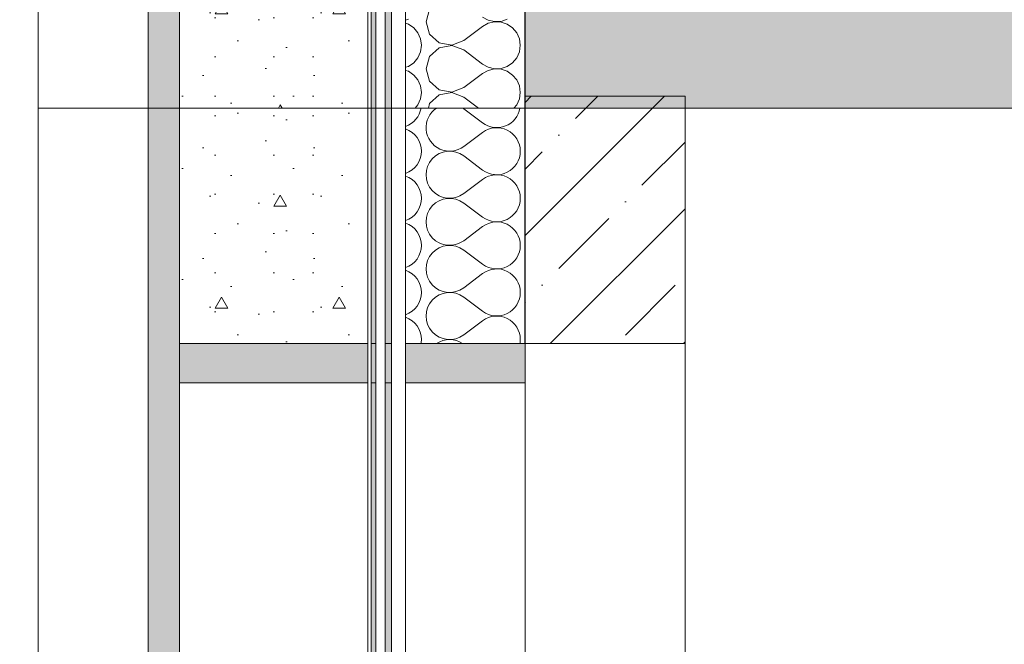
# Model space of a CAD drawing. Header units: millimetres. Extents: x -7244646 to -5701154, y 5723682 to 6071635.
# Tile 218 of 256: x -6402454 to -6401200, y 5799576 to 5800372. Entities that reach past the tile are written whole.
import ezdxf

# ---------------------------------------------------------------- set-up
doc = ezdxf.new("R2010")
doc.units = ezdxf.units.MM
doc.header["$MEASUREMENT"] = 0
doc.set_wipeout_variables(frame=1)
doc.linetypes.add('Wipeout_Contour', pattern=[1000, 0, -1000])
for name, color, linetype, lineweight in [('0_Ном._пера__1', 7, 'Continuous', 0), ('0_Ном._пера__2', 8, 'Continuous', 15), ('0_Ном._пера__21', 7, 'Continuous', 5), ('АР-Чертеж-Размеры.АР_Ном._пера__1', 7, 'Continuous', 0)]:
    doc.layers.add(name, color=color, linetype=linetype, lineweight=lineweight)
doc.layers.add('0_Ном._пера__166', color=7, linetype='Continuous', lineweight=5, true_color=0x97cbff)
doc.layers.add('АР-Чертеж-Размеры.АР', color=7, linetype='Continuous')
doc.styles.add('РЎР“Р•РќР•Р\xa0Р\x98Р\xa0_РЎРўР\x98Р›Р¬_2', font='arial.ttf')
doc.dimstyles.new('СГЕНЕРИР_СТИЛЬ__1', dxfattribs={"dimtxt": 500, "dimasz": 237.5, "dimexe": 0.18, "dimexo": 43263.067461, "dimgap": 0, "dimtad": 1, "dimlfac": 0.001, "dimzin": 0, "dimdsep": 46, "dimtxsty": 'РЎР“Р•РќР•Р\xa0Р\x98Р\xa0_РЎРўР\x98Р›Р¬_2', "dimblk": 'ARROWHEAD_6', "dimblk1": 'ARROWHEAD_6', "dimblk2": 'ARROWHEAD_6', "dimcen": 0.09, "dimclrd": 7, "dimclre": 7, "dimclrt": 7, "dimadec": 0, "dimazin": 0, "dimtfac": 1, "dimtdec": 4, "dimtmove": 2, "dimatfit": 3, "dimfxl": 1, "dimtolj": 1, "dimtzin": 0, "dimarcsym": 0})
doc.dimstyles.new('СГЕНЕРИР_СТИЛЬ__4', dxfattribs={"dimtxt": 270.000005, "dimasz": 237.5, "dimexe": 0.18, "dimexo": 300000, "dimgap": 0, "dimtad": 1, "dimlfac": 0.001, "dimzin": 0, "dimdsep": 46, "dimtxsty": 'РЎР“Р•РќР•Р\xa0Р\x98Р\xa0_РЎРўР\x98Р›Р¬_2', "dimblk": 'ARROWHEAD_6', "dimblk1": 'ARROWHEAD_6', "dimblk2": 'ARROWHEAD_6', "dimcen": 0.09, "dimclrd": 7, "dimclre": 7, "dimclrt": 7, "dimadec": 0, "dimazin": 0, "dimtfac": 1, "dimtdec": 4, "dimtmove": 0, "dimatfit": 3, "dimfxl": 1, "dimtolj": 1, "dimtzin": 0, "dimarcsym": 0})
doc.dimstyles.new('СГЕНЕРИР_СТИЛЬ__5', dxfattribs={"dimtxt": 500, "dimasz": 237.5, "dimexe": 0.18, "dimexo": 300000, "dimgap": 0, "dimtad": 1, "dimlfac": 0.001, "dimzin": 0, "dimdsep": 46, "dimtxsty": 'РЎР“Р•РќР•Р\xa0Р\x98Р\xa0_РЎРўР\x98Р›Р¬_2', "dimblk": 'ARROWHEAD_6', "dimblk1": 'ARROWHEAD_6', "dimblk2": 'ARROWHEAD_6', "dimcen": 0.09, "dimclrd": 7, "dimclre": 7, "dimclrt": 7, "dimadec": 0, "dimazin": 0, "dimtfac": 1, "dimtdec": 4, "dimtmove": 0, "dimatfit": 3, "dimfxl": 1, "dimtolj": 1, "dimtzin": 0, "dimarcsym": 0})
pattern_1 = [(45, (-7387333.12, 5739809.18), (-84.852814, 84.852814), []), (45, (-7387375.54, 5739851.61), (-84.852814, 84.852814), [90, -30, 0, -30])]

# ---------------------------------------------------------------- blocks, each defined once
blk = doc.blocks.new('*D52', base_point=(-7387333.1, 5739809.2))
at = {"layer": 'АР-Чертеж-Размеры.АР_Ном._пера__1', "color": 7, "linetype": 'Continuous', "lineweight": 0, "transparency": 16777216}
for p, q in [((-6411439.3, 5858499.2), (-6411439.3, 5858686.7)), ((-6411314.3, 5858374.2), (-6411564.3, 5858624.2)), ((-6388218.7, 5858499.2), (-6411673.7, 5858499.2)), ((-6411439.3, 5738589.2), (-6411439.3, 5858499.2)), ((-6411564.3, 5738714.2), (-6411314.3, 5738464.2)), ((-6411204.9, 5738589.2), (-6411673.7, 5738589.2)), ((-6411439.3, 5738401.7), (-6411439.3, 5738589.2))]:
    blk.add_line(p, q, dxfattribs=at)
at = {"layer": 'АР-Чертеж-Размеры.АР_Ном._пера__1', "color": 7, "lineweight": 0, "transparency": 16777216, "insert": (-6411889.3, 5853972.3), "char_height": 500, "attachment_point": 7, "rotation": 90, "style": 'РЎР“Р•РќР•Р\xa0Р\x98Р\xa0_РЎРўР\x98Р›Р¬_2'}
blk.add_mtext('\\A1;{\\pql;\\fArial|b0|i0|c204|p0;\\W1.000000;119,91}', dxfattribs=at)
blk = doc.blocks.new('ARROWHEAD_6')
at = {"color": 0, "linetype": 'Continuous', "lineweight": 0}
for p, q in [((-0.5, -0.5), (0.5, 0.5)), ((0, 0), (-1, 0))]:
    blk.add_line(p, q, dxfattribs=at)
blk = doc.blocks.new('*D111', base_point=(-7387333.1, 5739809.2))
at = {"layer": 'АР-Чертеж-Размеры.АР_Ном._пера__1', "color": 7, "linetype": 'Continuous', "lineweight": 0, "transparency": 16777216}
for p, q in [((-6403170.5, 5800084.2), (-6402920.5, 5799834.2)), ((-6402811.1, 5799959.2), (-6403279.9, 5799959.2)), ((-6403045.5, 5798009.2), (-6403045.5, 5799959.2)), ((-6403170.5, 5798134.2), (-6402920.5, 5797884.2)), ((-6402811.1, 5798009.2), (-6403279.9, 5798009.2))]:
    blk.add_line(p, q, dxfattribs=at)
at = {"layer": 'АР-Чертеж-Размеры.АР_Ном._пера__1', "color": 7, "lineweight": 0, "transparency": 16777216, "insert": (-6403099.5, 5798623.8), "char_height": 270, "attachment_point": 7, "rotation": 90, "style": 'РЎР“Р•РќР•Р\xa0Р\x98Р\xa0_РЎРўР\x98Р›Р¬_2'}
blk.add_mtext('\\A1;{\\pql;\\fArial|b0|i0|c204|p0;\\W1.000000;1,95}', dxfattribs=at)
blk = doc.blocks.new('*D112', base_point=(-7387333.1, 5739809.2))
at = {"layer": 'АР-Чертеж-Размеры.АР_Ном._пера__1', "color": 7, "linetype": 'Continuous', "lineweight": 0, "transparency": 16777216}
for p, q in [((-6403045.5, 5801159.2), (-6403045.5, 5803109.2)), ((-6403170.5, 5801284.2), (-6402920.5, 5801034.2)), ((-6402811.1, 5801159.2), (-6403279.9, 5801159.2)), ((-6403045.5, 5799959.2), (-6403045.5, 5801159.2)), ((-6403170.5, 5800084.2), (-6402920.5, 5799834.2)), ((-6402811.1, 5799959.2), (-6403279.9, 5799959.2))]:
    blk.add_line(p, q, dxfattribs=at)
at = {"layer": 'АР-Чертеж-Размеры.АР_Ном._пера__1', "color": 7, "lineweight": 0, "transparency": 16777216, "insert": (-6403099.5, 5800198.8), "char_height": 270, "attachment_point": 7, "rotation": 90, "style": 'РЎР“Р•РќР•Р\xa0Р\x98Р\xa0_РЎРўР\x98Р›Р¬_2'}
blk.add_mtext('\\A1;{\\pql;\\fArial|b0|i0|c204|p0;\\W1.000000;1,20}', dxfattribs=at)
blk = doc.blocks.new('*D146', base_point=(-7387333.1, 5739809.2))
at = {"layer": '0_Ном._пера__1', "color": 7, "linetype": 'Continuous', "lineweight": 0, "transparency": 16777216}
for p, q in [((-6410533.6, 5853209.2), (-6410533.6, 5853396.7)), ((-6410408.6, 5853084.2), (-6410658.6, 5853334.2)), ((-6410299.2, 5853209.2), (-6410767.9, 5853209.2)), ((-6410533.6, 5743109.2), (-6410533.6, 5853209.2)), ((-6410658.6, 5743234.2), (-6410408.6, 5742984.2)), ((-6410299.2, 5743109.2), (-6410767.9, 5743109.2)), ((-6410533.6, 5742921.7), (-6410533.6, 5743109.2))]:
    blk.add_line(p, q, dxfattribs=at)
at = {"layer": '0_Ном._пера__1', "color": 7, "lineweight": 0, "transparency": 16777216, "insert": (-6410633.6, 5797136), "char_height": 500, "attachment_point": 7, "rotation": 90, "style": 'РЎР“Р•РќР•Р\xa0Р\x98Р\xa0_РЎРўР\x98Р›Р¬_2'}
blk.add_mtext('\\A1;{\\pql;\\fArial|b0|i0|c204|p0;\\W1.000000;110,10}', dxfattribs=at)
blk = doc.blocks.new('*X334', base_point=(-7387333.1, 5739809.2))
at = {"layer": '0_Ном._пера__1', "color": 7, "linetype": 'Continuous', "lineweight": 0}
for p, q in [((-6401888.6, 5800258.2), (-6401864.6, 5800240.2)), ((-6401888.6, 5800210.2), (-6401864.6, 5800228.2)), ((-6401888.6, 5800198.2), (-6401864.6, 5800180.2)), ((-6401888.6, 5800150.2), (-6401864.6, 5800168.2)), ((-6401888.6, 5800138.2), (-6401864.6, 5800120.2)), ((-6401888.6, 5800090.2), (-6401864.6, 5800108.2)), ((-6401888.6, 5800078.2), (-6401864.6, 5800060.2)), ((-6401888.6, 5800030.2), (-6401864.6, 5800048.2)), ((-6401888.6, 5800018.2), (-6401864.6, 5800000.2)), ((-6401888.6, 5799970.2), (-6401864.6, 5799988.2))]:
    blk.add_line(p, q, dxfattribs=at)
for centre, start, end in [((-6401972.6, 5800264.2), 289.2776, 350.4059), ((-6401906.6, 5800234.2), 123.5573, 306.8699), ((-6401906.6, 5800234.2), 53.1301, 56.4427), ((-6401846.6, 5800264.2), 233.1301, 350.4059), ((-6401972.6, 5800204.2), 0, 70.7224), ((-6401846.6, 5800204.2), 0, 126.8699), ((-6401972.6, 5800204.2), 289.2776, 0), ((-6401906.6, 5800174.2), 53.1301, 306.8699), ((-6401846.6, 5800204.2), 233.1301, 0), ((-6401846.6, 5800144.2), 0, 126.8699), ((-6401972.6, 5800144.2), 0, 70.7224), ((-6401972.6, 5800144.2), 289.2776, 0), ((-6401906.6, 5800114.2), 53.1301, 306.8699), ((-6401846.6, 5800144.2), 233.1301, 0), ((-6401972.6, 5800084.2), 0, 70.7224), ((-6401846.6, 5800084.2), 0, 126.8699), ((-6401972.6, 5800084.2), 289.2776, 0), ((-6401906.6, 5800054.2), 53.1301, 306.8699), ((-6401846.6, 5800084.2), 233.1301, 0), ((-6401972.6, 5800024.2), 0, 70.7224), ((-6401846.6, 5800024.2), 0, 126.8699), ((-6401972.6, 5800024.2), 289.2776, 0), ((-6401906.6, 5799994.2), 53.1301, 306.8699), ((-6401846.6, 5800024.2), 233.1301, 0), ((-6401972.6, 5799964.2), 0, 70.7224), ((-6401846.6, 5799964.2), 0, 126.8699), ((-6401972.6, 5799964.2), 350.4072, 0), ((-6401906.6, 5799934.2), 56.4449, 123.5551), ((-6401846.6, 5799964.2), 350.4072, 0)]:
    blk.add_arc(centre, 30, start, end, dxfattribs=at)
blk = doc.blocks.new('Штриховка_95_3', base_point=(-7387333.1, 5739809.2))
at = {"color": 254, "linetype": 'Wipeout_Contour', "lineweight": 0, "ltscale": 34554402.06339952}
blk.add_wipeout([(-6401810.6, 5800259.2), (-6401962.7, 5800259.2), (-6401962.7, 5799959.2), (-6401810.6, 5799959.2)], dxfattribs=at)
at = {"layer": '0_Ном._пера__1', "color": 7, "linetype": 'Continuous', "lineweight": 0, "flags": 128}
blk.add_lwpolyline([(-6401810.6, 5800259.2), (-6401810.6, 5799959.2), (-6401962.7, 5799959.2), (-6401962.7, 5800259.2)], close=True, dxfattribs=at)
at = {"layer": '0_Ном._пера__1', "color": 7, "linetype": 'Continuous', "lineweight": 0}
blk.add_blockref('*X334', (-7387333.1, 5739809.2), dxfattribs=at)
blk = doc.blocks.new('*X344', base_point=(-7387333.1, 5739809.2))
at = {"layer": '0_Ном._пера__1', "color": 7, "linetype": 'Continuous', "lineweight": 0}
for p, q in [((-6401932.1, 5800385), (-6401936.6, 5800369.2)), ((-6401864.6, 5800375.2), (-6401857.3, 5800371.2)), ((-6401962.7, 5800371.2), (-6401959.2, 5800372.3)), ((-6401959.2, 5800366), (-6401962.7, 5800367.2)), ((-6401952.3, 5800361.3), (-6401959.2, 5800366)), ((-6401936.6, 5800369.2), (-6401932.1, 5800353.4)), ((-6401888.6, 5800345.2), (-6401864.6, 5800363.2)), ((-6401857.3, 5800367.2), (-6401864.6, 5800363.2)), ((-6401857.3, 5800371.2), (-6401849.3, 5800369.3)), ((-6401849.3, 5800369.1), (-6401857.3, 5800367.2)), ((-6401849.3, 5800369.3), (-6401841, 5800369.7)), ((-6401841, 5800368.7), (-6401849.3, 5800369.1)), ((-6401841, 5800369.7), (-6401833.2, 5800372.3)), ((-6401833.2, 5800366), (-6401841, 5800368.7)), ((-6401826.3, 5800361.3), (-6401833.2, 5800366)), ((-6401947.1, 5800355), (-6401952.3, 5800361.3)), ((-6401943.7, 5800347.4), (-6401947.1, 5800355)), ((-6401932.1, 5800353.4), (-6401920, 5800342.3)), ((-6401821.1, 5800355), (-6401826.3, 5800361.3)), ((-6401817.7, 5800347.4), (-6401821.1, 5800355)), ((-6401942.6, 5800339.2), (-6401943.7, 5800347.4)), ((-6401943.7, 5800331), (-6401942.6, 5800339.2)), ((-6401920, 5800342.3), (-6401903.9, 5800339.3)), ((-6401903.9, 5800339.1), (-6401920, 5800336)), ((-6401903.9, 5800339.3), (-6401888.6, 5800345.2)), ((-6401888.6, 5800333.2), (-6401903.9, 5800339.1)), ((-6401816.6, 5800339.2), (-6401817.7, 5800347.4)), ((-6401817.7, 5800331), (-6401816.6, 5800339.2)), ((-6401947.1, 5800323.4), (-6401943.7, 5800331)), ((-6401932.1, 5800325), (-6401936.6, 5800309.2)), ((-6401920, 5800336), (-6401932.1, 5800325)), ((-6401888.6, 5800333.2), (-6401864.6, 5800315.2)), ((-6401821.1, 5800323.4), (-6401817.7, 5800331)), ((-6401962.7, 5800311.2), (-6401959.2, 5800312.3)), ((-6401959.2, 5800312.3), (-6401952.3, 5800317)), ((-6401952.3, 5800317), (-6401947.1, 5800323.4)), ((-6401864.6, 5800315.2), (-6401857.3, 5800311.2)), ((-6401841, 5800309.7), (-6401833.2, 5800312.3)), ((-6401833.2, 5800312.3), (-6401826.3, 5800317)), ((-6401826.3, 5800317), (-6401821.1, 5800323.4)), ((-6401959.2, 5800306), (-6401962.7, 5800307.2)), ((-6401952.3, 5800301.3), (-6401959.2, 5800306)), ((-6401947.1, 5800295), (-6401952.3, 5800301.3)), ((-6401936.6, 5800309.2), (-6401932.1, 5800293.4)), ((-6401888.6, 5800285.2), (-6401864.6, 5800303.2)), ((-6401857.3, 5800307.2), (-6401864.6, 5800303.2)), ((-6401857.3, 5800311.2), (-6401849.3, 5800309.3)), ((-6401849.3, 5800309.1), (-6401857.3, 5800307.2)), ((-6401849.3, 5800309.3), (-6401841, 5800309.7)), ((-6401841, 5800308.7), (-6401849.3, 5800309.1)), ((-6401833.2, 5800306), (-6401841, 5800308.7)), ((-6401826.3, 5800301.3), (-6401833.2, 5800306)), ((-6401821.1, 5800295), (-6401826.3, 5800301.3)), ((-6401943.7, 5800287.4), (-6401947.1, 5800295)), ((-6401942.6, 5800279.2), (-6401943.7, 5800287.4)), ((-6401932.1, 5800293.4), (-6401920, 5800282.3)), ((-6401817.7, 5800287.4), (-6401821.1, 5800295)), ((-6401816.6, 5800279.2), (-6401817.7, 5800287.4)), ((-6401943.7, 5800271), (-6401942.6, 5800279.2)), ((-6401920, 5800276), (-6401932.1, 5800265)), ((-6401920, 5800282.3), (-6401903.9, 5800279.3)), ((-6401903.9, 5800279.1), (-6401920, 5800276)), ((-6401903.9, 5800279.3), (-6401888.6, 5800285.2)), ((-6401888.6, 5800273.2), (-6401903.9, 5800279.1)), ((-6401817.7, 5800271), (-6401816.6, 5800279.2)), ((-6401950.6, 5800259.2), (-6401947.1, 5800263.4)), ((-6401947.1, 5800263.4), (-6401943.7, 5800271)), ((-6401932.1, 5800265), (-6401933.7, 5800259.2)), ((-6401888.6, 5800273.2), (-6401869.9, 5800259.2)), ((-6401824.6, 5800259.2), (-6401821.1, 5800263.4)), ((-6401821.1, 5800263.4), (-6401817.7, 5800271))]:
    blk.add_line(p, q, dxfattribs=at)
blk = doc.blocks.new('Штриховка_100_3', base_point=(-7387333.1, 5739809.2))
at = {"color": 254, "linetype": 'Wipeout_Contour', "lineweight": 0, "ltscale": 34555986.67415197}
blk.add_wipeout([(-6401810.6, 5801139.2), (-6401962.7, 5801139.2), (-6401962.7, 5800259.2), (-6401810.6, 5800259.2)], dxfattribs=at)
at = {"layer": '0_Ном._пера__1', "color": 7, "linetype": 'Continuous', "lineweight": 0, "flags": 128}
blk.add_lwpolyline([(-6401810.6, 5801139.2), (-6401810.6, 5800259.2), (-6401962.7, 5800259.2), (-6401962.7, 5801139.2)], close=True, dxfattribs=at)
at = {"layer": '0_Ном._пера__1', "color": 7, "linetype": 'Continuous', "lineweight": 0}
blk.add_blockref('*X344', (-7387333.1, 5739809.2), dxfattribs=at)

msp = doc.modelspace()

# ---------------------------------------------------------------- hatches: boundary and pattern name
at = {"layer": '0_Ном._пера__1', "linetype": 'Continuous', "lineweight": 0, "true_color": 0x000000}
for points in [[(-6402000.673, 5797109.18), (-6402000.673, 5800259.18), (-6402006.673, 5800259.18), (-6402006.673, 5797109.18)], [(-6402010.673, 5799959.18), (-6402010.673, 5799909.18), (-6402250.673, 5799909.18), (-6402250.673, 5799959.18)], [(-6401810.577, 5799959.18), (-6401810.577, 5799909.18), (-6402010.673, 5799909.18), (-6402010.673, 5799959.18)]]:
    msp.add_hatch(color=18, dxfattribs=at).paths.add_polyline_path(points)

# ---------------------------------------------------------------- linework, layer by layer
at = {"layer": '0_Ном._пера__1', "color": 7, "linetype": 'Continuous', "lineweight": 0, "flags": 128}
for points in [[(-6402000.673, 5797109.18), (-6402000.673, 5800259.18), (-6402006.673, 5800259.18), (-6402006.673, 5797109.18)], [(-6402010.673, 5799959.18), (-6402010.673, 5799909.18), (-6402250.673, 5799909.18), (-6402250.673, 5799959.18)], [(-6401810.577, 5799959.18), (-6401810.577, 5799909.18), (-6402010.673, 5799909.18), (-6402010.673, 5799959.18)]]:
    msp.add_lwpolyline(points, close=True, dxfattribs=at)

# ---------------------------------------------------------------- dimensions: what is measured, and where the dimension line sits
at = {"color": 7, "linetype": 'Continuous', "lineweight": 0}
dim = msp.add_linear_dim(base=(-6410533.559, 5853209.181), p1=(-6406170.064, 5743109.18), p2=(-6401574.763, 5853209.181), angle=90, dimstyle='СГЕНЕРИР_СТИЛЬ__5', dxfattribs=at)
dim.commit()
dim.dimension.update_dxf_attribs({"geometry": '*D146', "text_midpoint": (-6410883.559, 5798163.771), "dimtype": 160, "text_rotation": 90})
at = {"layer": 'АР-Чертеж-Размеры.АР', "color": 7, "linetype": 'Continuous', "lineweight": 0}
for base, p1, p2, dimstyle, picture, middle in [((-6411439.299, 5858499.18), (-6410669.971, 5738589.18), (-6383892.346, 5858499.18), 'СГЕНЕРИР_СТИЛЬ__1', '*D52', (-6412139.299, 5855000.125)), ((-6403045.484, 5801159.18), (-6401606.707, 5799959.18), (-6401574.773, 5801159.18), 'СГЕНЕРИР_СТИЛЬ__4', '*D112', (-6403234.484, 5800548.375)), ((-6403045.484, 5799959.18), (-6401574.773, 5798009.18), (-6401606.707, 5799959.18), 'СГЕНЕРИР_СТИЛЬ__4', '*D111', (-6403234.484, 5798973.375))]:
    dim = msp.add_linear_dim(base=base, p1=p1, p2=p2, angle=90, dimstyle=dimstyle, dxfattribs=at)
    dim.commit()
    dim.dimension.update_dxf_attribs({"geometry": picture, "text_midpoint": middle, "dimtype": 160, "text_rotation": 90})

# ---------------------------------------------------------------- next in the draw order: wipeouts: each hides what was drawn before it
at = {"color": 254, "linetype": 'Wipeout_Contour', "lineweight": 0, "ltscale": 34550827.68952252}
msp.add_wipeout([(-6401962.673, 5797109.18), (-6401962.673, 5800259.18), (-6401980.673, 5800259.18), (-6401980.673, 5797109.18)], dxfattribs=at)

# ---------------------------------------------------------------- next in the draw order: hatches: boundary and pattern name
at = {"layer": '0_Ном._пера__1', "linetype": 'Continuous', "lineweight": 0, "true_color": 0x000000}
msp.add_hatch(color=18, dxfattribs=at).paths.add_polyline_path([(-6401980.673, 5797109.18), (-6401980.673, 5800259.18), (-6401988.673, 5800259.18), (-6401988.673, 5797109.18)])

# ---------------------------------------------------------------- next in the draw order: linework, layer by layer
at = {"layer": '0_Ном._пера__1', "color": 7, "linetype": 'Continuous', "lineweight": 0, "flags": 128}
for points in [[(-6401980.673, 5797109.18), (-6401980.673, 5800259.18), (-6401988.673, 5800259.18), (-6401988.673, 5797109.18)], [(-6401962.673, 5797109.18), (-6401962.673, 5800259.18), (-6401980.673, 5800259.18), (-6401980.673, 5797109.18)]]:
    msp.add_lwpolyline(points, close=True, dxfattribs=at)

# ---------------------------------------------------------------- next in the draw order: block references
at = {"layer": '0_Ном._пера__1', "color": 7, "linetype": 'Continuous', "lineweight": 0}
msp.add_blockref('Штриховка_95_3', (-7387333.115, 5739809.18), dxfattribs=at)

# ---------------------------------------------------------------- next in the draw order: wipeouts: each hides what was drawn before it
at = {"color": 254, "linetype": 'Wipeout_Contour', "lineweight": 0, "ltscale": 34550895.87681358}
msp.add_wipeout([(-6401988.673, 5797109.18), (-6401988.673, 5800259.18), (-6402000.673, 5800259.18), (-6402000.673, 5797109.18)], dxfattribs=at)

# ---------------------------------------------------------------- next in the draw order: linework, layer by layer
at = {"layer": '0_Ном._пера__1', "color": 7, "linetype": 'Continuous', "lineweight": 0, "flags": 128}
msp.add_lwpolyline([(-6401988.673, 5797109.18), (-6401988.673, 5800259.18), (-6402000.673, 5800259.18), (-6402000.673, 5797109.18)], close=True, dxfattribs=at)

# ---------------------------------------------------------------- next in the draw order: wipeouts: each hides what was drawn before it
at = {"color": 254, "linetype": 'Wipeout_Contour', "lineweight": 0, "ltscale": 34559287.61038338}
msp.add_wipeout([(-6401962.673, 5800259.18), (-6401962.673, 5803409.18), (-6401980.673, 5803409.18), (-6401980.673, 5800259.18)], dxfattribs=at)
at = {"color": 254, "linetype": 'Wipeout_Contour', "lineweight": 0, "ltscale": 34550893.60084505}
msp.add_wipeout([(-6401606.707, 5799959.18), (-6401606.707, 5798039.18), (-6401810.577, 5798039.18), (-6401810.577, 5799959.18)], dxfattribs=at)

# ---------------------------------------------------------------- next in the draw order: hatches: boundary and pattern name
at = {"layer": '0_Ном._пера__1', "linetype": 'Continuous', "lineweight": 0, "true_color": 0x000000}
msp.add_hatch(color=18, dxfattribs=at).paths.add_polyline_path([(-6401980.673, 5800259.18), (-6401980.673, 5803409.18), (-6401988.673, 5803409.18), (-6401988.673, 5800259.18)])

# ---------------------------------------------------------------- next in the draw order: linework, layer by layer
at = {"layer": '0_Ном._пера__1', "color": 7, "linetype": 'Continuous', "lineweight": 0, "flags": 128}
for points in [[(-6401980.673, 5800259.18), (-6401980.673, 5803409.18), (-6401988.673, 5803409.18), (-6401988.673, 5800259.18)], [(-6401962.673, 5800259.18), (-6401962.673, 5803409.18), (-6401980.673, 5803409.18), (-6401980.673, 5800259.18)], [(-6401606.707, 5799959.18), (-6401606.707, 5798039.18), (-6401810.577, 5798039.18), (-6401810.577, 5799959.18)]]:
    msp.add_lwpolyline(points, close=True, dxfattribs=at)

# ---------------------------------------------------------------- next in the draw order: wipeouts: each hides what was drawn before it
at = {"color": 254, "linetype": 'Wipeout_Contour', "lineweight": 0, "ltscale": 34550937.38217449}
msp.add_wipeout([(-6402006.673, 5797109.18), (-6402006.673, 5800259.18), (-6402010.673, 5800259.18), (-6402010.673, 5797109.18)], dxfattribs=at)

# ---------------------------------------------------------------- next in the draw order: linework, layer by layer
at = {"layer": '0_Ном._пера__1', "color": 7, "linetype": 'Continuous', "lineweight": 0, "flags": 128}
msp.add_lwpolyline([(-6402006.673, 5797109.18), (-6402006.673, 5800259.18), (-6402010.673, 5800259.18), (-6402010.673, 5797109.18)], close=True, dxfattribs=at)

# ---------------------------------------------------------------- next in the draw order: block references
at = {"layer": '0_Ном._пера__1', "color": 7, "linetype": 'Continuous', "lineweight": 0}
msp.add_blockref('Штриховка_100_3', (-7387333.115, 5739809.18), dxfattribs=at)

# ---------------------------------------------------------------- next in the draw order: hatches: boundary and pattern name
at = {"layer": '0_Ном._пера__1', "linetype": 'Continuous', "lineweight": 0}
h = msp.add_hatch(dxfattribs=at)
h.set_pattern_fill('ЖЕЛЕЗОБЕТОН__PROJECT__0003', style=0, pattern_type=2)
h.set_pattern_definition(pattern_1)
h.paths.add_polyline_path([(-6391597.134, 5800259.18), (-6391597.134, 5800459.18), (-6401810.577, 5800459.18), (-6401810.577, 5800259.18)])
h = msp.add_hatch(dxfattribs=at)
h.set_pattern_fill('ЖЕЛЕЗОБЕТОН__PROJECT__0003', style=0, pattern_type=2)
h.set_pattern_definition(pattern_1)
h.paths.add_polyline_path([(-6401606.707, 5800274.179), (-6401810.577, 5800274.179), (-6401810.577, 5799959.18), (-6401606.707, 5799959.18)])

# ---------------------------------------------------------------- next in the draw order: linework, layer by layer
at = {"layer": '0_Ном._пера__21', "color": 7, "linetype": 'Continuous', "lineweight": 5, "flags": 128}
for points in [[(-6391597.134, 5800259.18), (-6391597.134, 5800459.18), (-6401810.577, 5800459.18), (-6401810.577, 5800259.18)], [(-6401606.707, 5800274.179), (-6401810.577, 5800274.179), (-6401810.577, 5799959.18), (-6401606.707, 5799959.18)]]:
    msp.add_lwpolyline(points, close=True, dxfattribs=at)

# ---------------------------------------------------------------- next in the draw order: wipeouts: each hides what was drawn before it
at = {"color": 254, "linetype": 'Wipeout_Contour', "lineweight": 0, "ltscale": 34552077.6051774}
msp.add_wipeout([(-6402010.673, 5798039.18), (-6402010.673, 5799909.18), (-6402250.673, 5799909.18), (-6402250.673, 5798039.18)], dxfattribs=at)

# ---------------------------------------------------------------- next in the draw order: hatches: boundary and pattern name
at = {"layer": '0_Ном._пера__166', "linetype": 'Continuous', "lineweight": 0, "true_color": 0x0f1419}
msp.add_hatch(color=168, dxfattribs=at).paths.add_polyline_path([(-6402250.673, 5797109.18), (-6402250.673, 5800259.18), (-6402290.673, 5800259.18), (-6402290.673, 5797109.18)])

# ---------------------------------------------------------------- next in the draw order: linework, layer by layer
at = {"layer": '0_Ном._пера__1', "color": 7, "linetype": 'Continuous', "lineweight": 0, "flags": 128}
for points in [[(-6402250.673, 5797109.18), (-6402250.673, 5800259.18), (-6402290.673, 5800259.18), (-6402290.673, 5797109.18)], [(-6402010.673, 5798039.18), (-6402010.673, 5799909.18), (-6402250.673, 5799909.18), (-6402250.673, 5798039.18)]]:
    msp.add_lwpolyline(points, close=True, dxfattribs=at)

# ---------------------------------------------------------------- next in the draw order: wipeouts: each hides what was drawn before it
at = {"color": 254, "linetype": 'Wipeout_Contour', "lineweight": 0, "ltscale": 34551980.95959216}
msp.add_wipeout([(-6402290.673, 5797109.18), (-6402290.673, 5800259.18), (-6402430.673, 5800259.18), (-6402430.673, 5797109.18)], dxfattribs=at)
at = {"color": 254, "linetype": 'Wipeout_Contour', "lineweight": 0, "ltscale": 34555125.50550681}
msp.add_wipeout([(-6402250.673, 5799959.18), (-6402010.673, 5799959.18), (-6402010.673, 5800259.18), (-6402250.673, 5800259.18)], dxfattribs=at)

# ---------------------------------------------------------------- next in the draw order: hatches: boundary and pattern name
at = {"layer": '0_Ном._пера__1', "linetype": 'Continuous', "lineweight": 0, "true_color": 0x000000}
msp.add_hatch(color=18, dxfattribs=at).paths.add_polyline_path([(-6402000.673, 5800259.18), (-6402000.673, 5803409.18), (-6402006.673, 5803409.18), (-6402006.673, 5800259.18)])
at = {"layer": '0_Ном._пера__166', "linetype": 'Continuous', "lineweight": 0, "true_color": 0x0f1419}
msp.add_hatch(color=168, dxfattribs=at).paths.add_polyline_path([(-6402250.673, 5800259.18), (-6402250.673, 5803409.18), (-6402290.673, 5803409.18), (-6402290.673, 5800259.18)])
at = {"layer": '0_Ном._пера__2', "linetype": 'Continuous', "lineweight": 15}
h = msp.add_hatch(dxfattribs=at)
h.set_pattern_fill('01_ЦП_СТЯЖКА_1_20_0003', color=8, style=0, pattern_type=2)
h.set_pattern_definition([(0, (-6402130.67, 5799874.18), (0, 259.8), [16.25, -133.75]), (0, (-6402055.67, 5800004.08), (0, 259.8), [16.25, -133.75]), (60, (-6402130.67, 5799874.18), (-225, 129.9), [16.25, -133.75]), (60, (-6401980.67, 5799874.18), (-225, 129.9), [16.25, -133.75]), (120, (-6402114.42, 5799874.18), (225, 129.9), [16.25, -133.75]), (120, (-6401964.42, 5799874.18), (225, 129.9), [16.25, -133.75]), (0, (-6402130.673, 5799899.18), (0, 50), [0, -50, 0, -75]), (45, (-6402105.673, 5799899.18), (-35.3553, 35.3553), [0, -37.5, 0, -62.5])])
h.paths.add_polyline_path([(-6402250.673, 5799959.18), (-6402010.673, 5799959.18), (-6402010.673, 5800259.18), (-6402250.673, 5800259.18)])

# ---------------------------------------------------------------- next in the draw order: linework, layer by layer
at = {"layer": '0_Ном._пера__1', "color": 7, "linetype": 'Continuous', "lineweight": 0, "flags": 128}
for points in [[(-6402250.673, 5800259.18), (-6402250.673, 5803409.18), (-6402290.673, 5803409.18), (-6402290.673, 5800259.18)], [(-6402000.673, 5800259.18), (-6402000.673, 5803409.18), (-6402006.673, 5803409.18), (-6402006.673, 5800259.18)], [(-6402290.673, 5797109.18), (-6402290.673, 5800259.18), (-6402430.673, 5800259.18), (-6402430.673, 5797109.18)], [(-6402250.673, 5799959.18), (-6402010.673, 5799959.18), (-6402010.673, 5800259.18), (-6402250.673, 5800259.18)]]:
    msp.add_lwpolyline(points, close=True, dxfattribs=at)

# ---------------------------------------------------------------- next in the draw order: wipeouts: each hides what was drawn before it
at = {"color": 254, "linetype": 'Wipeout_Contour', "lineweight": 0, "ltscale": 34560440.59814867}
msp.add_wipeout([(-6402290.673, 5800259.18), (-6402290.673, 5803409.18), (-6402430.673, 5803409.18), (-6402430.673, 5800259.18)], dxfattribs=at)
at = {"color": 254, "linetype": 'Wipeout_Contour', "lineweight": 0, "ltscale": 34559355.7809826}
msp.add_wipeout([(-6401988.673, 5800259.18), (-6401988.673, 5803409.18), (-6402000.673, 5803409.18), (-6402000.673, 5800259.18)], dxfattribs=at)

# ---------------------------------------------------------------- next in the draw order: linework, layer by layer
at = {"layer": '0_Ном._пера__1', "color": 7, "linetype": 'Continuous', "lineweight": 0, "flags": 128}
for points in [[(-6402290.673, 5800259.18), (-6402290.673, 5803409.18), (-6402430.673, 5803409.18), (-6402430.673, 5800259.18)], [(-6401988.673, 5800259.18), (-6401988.673, 5803409.18), (-6402000.673, 5803409.18), (-6402000.673, 5800259.18)]]:
    msp.add_lwpolyline(points, close=True, dxfattribs=at)

# ---------------------------------------------------------------- next in the draw order: wipeouts: each hides what was drawn before it
at = {"color": 254, "linetype": 'Wipeout_Contour', "lineweight": 0, "ltscale": 34559397.27618329}
msp.add_wipeout([(-6402006.673, 5800259.18), (-6402006.673, 5803409.18), (-6402010.673, 5803409.18), (-6402010.673, 5800259.18)], dxfattribs=at)

# ---------------------------------------------------------------- next in the draw order: linework, layer by layer
at = {"layer": '0_Ном._пера__1', "color": 7, "linetype": 'Continuous', "lineweight": 0, "flags": 128}
msp.add_lwpolyline([(-6402006.673, 5800259.18), (-6402006.673, 5803409.18), (-6402010.673, 5803409.18), (-6402010.673, 5800259.18)], close=True, dxfattribs=at)

# ---------------------------------------------------------------- next in the draw order: wipeouts: each hides what was drawn before it
at = {"color": 254, "linetype": 'Wipeout_Contour', "lineweight": 0, "ltscale": 34556710.0830864}
msp.add_wipeout([(-6402250.673, 5800259.18), (-6402010.673, 5800259.18), (-6402010.673, 5801139.18), (-6402250.673, 5801139.18)], dxfattribs=at)

# ---------------------------------------------------------------- next in the draw order: hatches: boundary and pattern name
at = {"layer": '0_Ном._пера__2', "linetype": 'Continuous', "lineweight": 15}
h = msp.add_hatch(dxfattribs=at)
h.set_pattern_fill('01_ЦП_СТЯЖКА_1_20_0003', color=8, style=0, pattern_type=2)
h.set_pattern_definition([(0, (-6402130.67, 5800249.18), (0, 259.81), [16.25, -133.75]), (0, (-6402055.67, 5800379.08), (0, 259.81), [16.25, -133.75]), (60, (-6402130.67, 5800249.18), (-225, 129.904), [16.25, -133.75]), (60, (-6401980.67, 5800249.18), (-225, 129.904), [16.25, -133.75]), (120, (-6402114.42, 5800249.18), (225, 129.904), [16.25, -133.75]), (120, (-6401964.42, 5800249.18), (225, 129.904), [16.25, -133.75]), (0, (-6402130.673, 5800274.18), (0, 50), [0, -50, 0, -75]), (45, (-6402105.673, 5800274.18), (-35.3553, 35.3553), [0, -37.5, 0, -62.5])])
h.paths.add_polyline_path([(-6402250.673, 5800259.18), (-6402010.673, 5800259.18), (-6402010.673, 5801139.18), (-6402250.673, 5801139.18)])

# ---------------------------------------------------------------- next in the draw order: linework, layer by layer
at = {"layer": '0_Ном._пера__1', "color": 7, "linetype": 'Continuous', "lineweight": 0, "flags": 128}
msp.add_lwpolyline([(-6402250.673, 5800259.18), (-6402010.673, 5800259.18), (-6402010.673, 5801139.18), (-6402250.673, 5801139.18)], close=True, dxfattribs=at)

doc.saveas('drawing.dxf')
